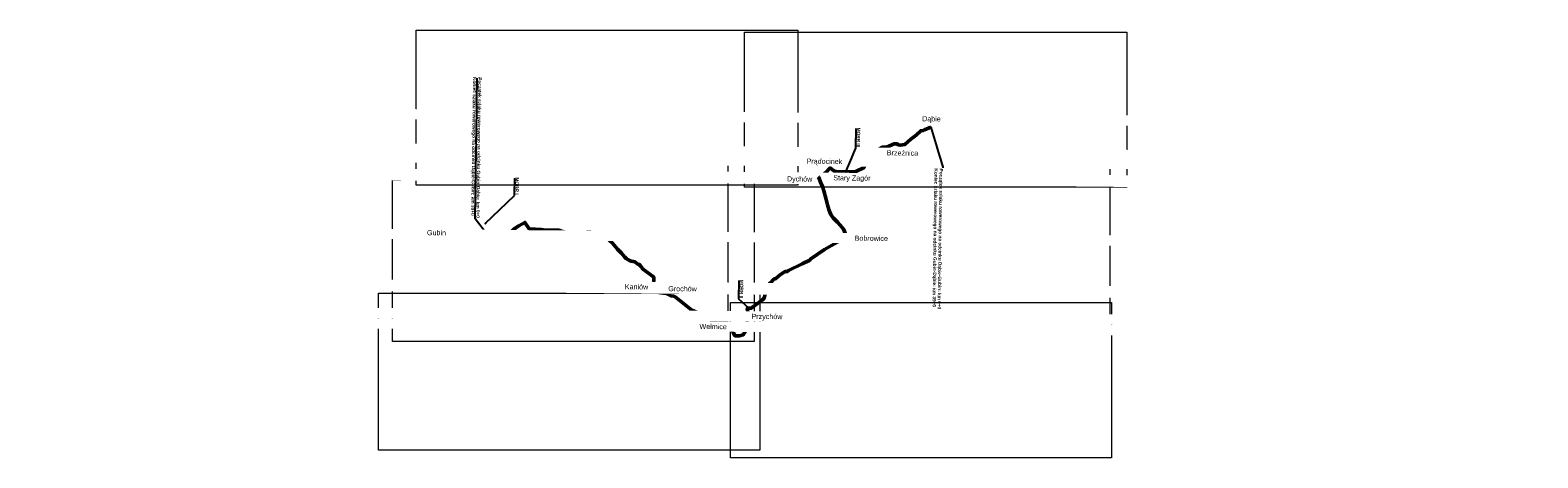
# Model space of a CAD drawing. Header units: millimetres. Extents: x -32728 to 13651, y -21222 to 1549.
# Tile 4 of 19: x -324 to 563, y 1298 to 1549. Entities that reach past the tile are written whole.
import ezdxf
from ezdxf import colors
from ezdxf.entities.mleader import LeaderData, LeaderLine
from ezdxf.math import Vec2, Vec3

# ---------------------------------------------------------------- set-up
doc = ezdxf.new("R2010")
doc.units = ezdxf.units.MM
doc.header["$XCLIPFRAME"] = 2
for name, color, linetype, lineweight in [('1 podklady', 252, 'Continuous', 5), ('8 orientacja lokalizacja', 1, 'Continuous', 60), ('8 orientacja opis', 7, 'Continuous', 0)]:
    doc.layers.add(name, color=color, linetype=linetype, lineweight=lineweight)
doc.styles.add('ARIAL', font='arial.ttf')
doc.styles.get("Standard").update_dxf_attribs({"font": 'arial.ttf'})
picture_1 = doc.add_image_def('image13.png', size_in_pixel=(1874, 839))
picture_2 = doc.add_image_def('image14.png', size_in_pixel=(1867, 839))
picture_3 = doc.add_image_def('image15.png', size_in_pixel=(1872, 832))
picture_4 = doc.add_image_def('image16.png', size_in_pixel=(1870, 833))
picture_5 = doc.add_image_def('image17.png', size_in_pixel=(1865, 824))
picture_6 = doc.add_image_def('image18.png', size_in_pixel=(1864, 830))

# ---------------------------------------------------------------- blocks, each defined once
blk = doc.blocks.new('_BoxFilled')
at = {"color": 0, "linetype": 'ByBlock', "lineweight": -2}
blk.add_line((-0.5, 0), (-1, 0), dxfattribs=at)
at = {"color": 0, "linetype": 'ByBlock'}
blk.add_solid([(-0.5, 0.5), (0.5, 0.5), (-0.5, -0.5), (0.5, -0.5)], dxfattribs=at)

msp = doc.modelspace()

# ---------------------------------------------------------------- linework, layer by layer
at = {"layer": '8 orientacja lokalizacja', "color": 210, "lineweight": 50}
for points in [[(139.697, 1462.998), (140.188, 1463.018), (141.114, 1463.209), (142.168, 1463.72), (143.19, 1464.55), (144.052, 1465.349), (146.702, 1468.158), (147.915, 1467.169), (149.352, 1466.179), (151.364, 1465.955), (153.152, 1465.828), (154.653, 1465.828), (160.496, 1465.828), (161.805, 1466.019), (166.658, 1468.35), (167.041, 1469.212), (167.01, 1472.15), (167.935, 1474.289), (169.277, 1474.608), (173.459, 1477.961), (177.259, 1480.292), (179.845, 1480.483), (184.347, 1482.367), (186.167, 1482.335), (186.774, 1481.665), (187.987, 1481.505), (190.733, 1482.048), (194.246, 1485.177), (197.247, 1487.38), (199.961, 1490.094), (201.366, 1490.254), (202.292, 1490.605), (205.9, 1492.106)], [(-54.819, 1428.834), (-49.415, 1427.618), (-48.554, 1427.635), (-47.439, 1427.804), (-43.909, 1429.087), (-40.532, 1430.658), (-38.742, 1432.499), (-37.374, 1433.495), (-36.411, 1434.171), (-32.831, 1436.113), (-30.382, 1432.279), (-29.861, 1432.239), (-23.348, 1431.915), (-20.967, 1431.466), (-16.525, 1431.483), (-12.885, 1431.499), (-11.315, 1431.043), (-9.491, 1430.654), (-6.062, 1429.27), (-1.755, 1429.709), (0.812, 1429.557), (3.649, 1430.267), (5.619, 1430.492), (5.619, 1430.492), (5.619, 1430.492), (5.619, 1430.492), (5.882, 1429.186), (14.575, 1427.287), (16.758, 1425.708), (18.592, 1423.943), (21.634, 1420.413), (23.957, 1418.068), (25.884, 1415.56), (26.743, 1414.91), (28.601, 1413.725), (29.69, 1413.387), (30.981, 1413.082), (31.78, 1412.951), (32.665, 1412.371), (33.579, 1411.558), (34.406, 1411.384), (35.002, 1410.702), (35.405, 1410.102), (35.869, 1409.768), (36.203, 1408.955), (42.996, 1403.934), (42.865, 1398.883), (42.328, 1398.128), (42.415, 1397.112), (42.459, 1396.256), (42.691, 1395.443), (47.19, 1394.747), (50.194, 1394.195), (53.024, 1392.962), (54.679, 1392.758), (55.622, 1392.337), (65.262, 1384.525), (69.268, 1382.812), (73.042, 1382.638), (73.042, 1381.593), (75.126, 1379.198), (84.531, 1377.642), (85.506, 1377.317), (86.528, 1376.853), (87.318, 1376.179), (87.991, 1375.343), (90.708, 1369.445), (93.402, 1369.422), (95.538, 1369.909), (97.094, 1372.464), (97.768, 1375.668), (98.302, 1383.703), (98.093, 1384.423), (97.93, 1385.468), (98.952, 1385.561), (100.252, 1385.561), (106.953, 1390.546), (107.809, 1391.591), (108.129, 1392.273), (108.501, 1393.846), (109.319, 1398.096), (110.257, 1398.955), (111.035, 1399.972), (111.574, 1400.551), (113.58, 1402.63), (114.762, 1403.141), (117.412, 1405.504), (120.318, 1407.228), (121.467, 1407.164), (122.138, 1407.898), (130.312, 1411.762), (134.814, 1413.933), (135.293, 1414.731), (143.467, 1420.064), (147.494, 1422.438)]]:
    msp.add_lwpolyline(points, dxfattribs=at)

# ---------------------------------------------------------------- texts
at = {"layer": '8 orientacja opis', "insert": (-439.995, 1434.703), "char_height": 3, "attachment_point": 1, "rotation": 359.490575}
msp.add_mtext_dynamic_manual_height_columns('\\pxqc;Gubin', width=710.3555, gutter_width=1, heights=[-3.102], dxfattribs=at)

# ---------------------------------------------------------------- pictures from other files: only their frames are drawn
at = {"layer": '1 podklady'}
image = msp.add_image(picture_2, insert=(-96.815, 1454.791), size_in_units=(224.513, 100.892), rotation=0, dxfattribs=at)
image.set_boundary_path([(-0.5, 52.864), (1866.5, 811.963)])
image = msp.add_image(picture_3, insert=(96.138, 1454.073), size_in_units=(225.114, 100.051), rotation=0, dxfattribs=at)
image.set_boundary_path([(1.714, 49.02), (1871.5, 807.734)])
image = msp.add_image(picture_4, insert=(86.349, 1375.135), size_in_units=(224.873, 100.171), rotation=0, dxfattribs=at)
image.set_boundary_path([(3.38, 40.953), (1869.5, 807.35)])
image = msp.add_image(picture_1, insert=(-123.388, 1365.995), size_in_units=(225.354, 100.892), rotation=0, dxfattribs=at)
image.set_boundary_path([(104.741, 46.693), (1873.5, 838.5)])
image = msp.add_image(picture_6, insert=(-118.892, 1299.2), size_in_units=(224.152, 99.81), rotation=0, dxfattribs=at)
image.set_boundary_path([(-0.5, 36.828), (1863.5, 806.109)])
image = msp.add_image(picture_5, insert=(87.877, 1294.837), size_in_units=(224.272, 99.089), rotation=0, dxfattribs=at)
image.set_boundary_path([(1.874, 41.364), (1864.5, 801.097)])

# ---------------------------------------------------------------- next in the draw order: texts
at = {"layer": '8 orientacja opis', "char_height": 3, "attachment_point": 1, "rotation": 359.490575, "bg_fill": 2}
for s, heights, insert in [('\\pxqc;Dąbie', [-3.88], (-148.835, 1501.715)), ('\\pxqc;Dychów', [-3.898], (-226.397, 1466.344)), ('\\pxqc;Kaniów', [-3.065], (-322.335, 1402.873)), ('\\pxqc;Wełmice', [-3.049], (-277.267, 1379.471))]:
    msp.add_mtext_dynamic_manual_height_columns(s, width=710.3555, gutter_width=1, heights=heights, dxfattribs=dict(at, insert=insert))

# ---------------------------------------------------------------- next in the draw order: texts
for s, heights, insert in [('\\pxqc;Prądocinek', [-3.88], (-211.816, 1476.73)), ('\\pxqc;Grochów', [-3.102], (-295.274, 1401.708))]:
    msp.add_mtext_dynamic_manual_height_columns(s, width=710.3555, gutter_width=1, heights=heights, dxfattribs=dict(at, insert=insert))

# ---------------------------------------------------------------- next in the draw order: texts
for s, heights, insert in [('\\pxqc;Stary Zagór', [-3.933], (-195.645, 1466.925)), ('\\pxqc;Przychów', [-3.898], (-245.589, 1385.382))]:
    msp.add_mtext_dynamic_manual_height_columns(s, width=710.3555, gutter_width=1, heights=heights, dxfattribs=dict(at, insert=insert))

# ---------------------------------------------------------------- next in the draw order: linework, layer by layer
at = {"layer": '8 orientacja lokalizacja', "color": 210, "lineweight": 50}
msp.add_lwpolyline([(147.494, 1422.438), (152.712, 1425.456), (155.487, 1427.035), (155.51, 1428.494), (155.487, 1429.762), (155.08, 1430.838), (154.506, 1432.035), (153.836, 1433.015), (152.377, 1434.642), (150.965, 1436.197), (148.573, 1438.852), (147.927, 1439.594), (147.162, 1440.67), (146.492, 1442.154), (145.846, 1443.708), (145.152, 1446.412), (144.363, 1449.593), (142.999, 1454.617), (142.186, 1457.153), (141.109, 1459.712), (139.961, 1462.439), (139.697, 1462.998)], dxfattribs=at)

# ---------------------------------------------------------------- next in the draw order: texts
at = {"layer": '8 orientacja opis', "insert": (-165.869, 1481.652), "char_height": 3, "attachment_point": 1, "rotation": 359.490575, "bg_fill": 2}
msp.add_mtext_dynamic_manual_height_columns('\\pxqc;Brzeźnica', width=710.3555, gutter_width=1, heights=[-3.065], dxfattribs=at)

# ---------------------------------------------------------------- next in the draw order: leaders
at = {"layer": '8 orientacja opis', "color": 6}
ml = msp.add_multileader_mtext('Standard', dxfattribs=at)
ml.set_content('{\\fArial|b1|i0|c0|p34;MORR I\\fArial|b1|i0|c238|p34;I}', color=6, style='ARIAL')
ml.set_leader_properties(color=256)
ml.set_arrow_properties(name='BOXFILLED')
ml.build(insert=Vec2(0, 0))
ml.multileader.update_dxf_attribs({"has_text_frame": 1, "text_left_attachment_type": 0, "text_right_attachment_type": 6, "text_bottom_attachment_type": 10, "dogleg_length": 0.36, "arrow_head_size": 0})
ctx = ml.context
ctx.base_point, ctx.char_height, ctx.arrow_head_size, ctx.landing_gap_size, ctx.plane_origin, ctx.plane_x_axis, ctx.plane_y_axis = Vec3(95.65, 1402.793), 2, 0, 0.5, Vec3(231.6, 1442.045), Vec3(-0.0138598, -0.9999039), Vec3(0.9999039, -0.0138598)
ctx.left_attachment, ctx.right_attachment, ctx.top_attachment = 0, 6, 10
notes = []
notes.append((ctx, [(0, (1, 1, 0), (93.086, 1390.982), (0.0138598, 0.9999039), 0.36, [(0, [(98.952, 1385.561)], 256, [])])]))
ctx.mtext.insert, ctx.mtext.text_direction, ctx.mtext.rotation, ctx.mtext.line_spacing_factor, ctx.mtext.flow_direction = Vec3(95.643, 1402.294), Vec3(-0.0138598, -0.9999039), 4.6985288, 0.9, 5
for ctx, leaders in notes:
    for number, flags, end, landing, length, lines in leaders:
        leader = LeaderData()
        leader.index, (leader.has_last_leader_line, leader.has_dogleg_vector, leader.attachment_direction) = number, flags
        leader.last_leader_point, leader.dogleg_vector, leader.dogleg_length = Vec3(end), Vec3(landing), length
        for number, points, colour, breaks in lines:
            line = LeaderLine()
            line.index, line.vertices, line.color, line.breaks = number, Vec3.list(points), colors.encode_raw_color(colour), breaks
            leader.lines.append(line)
        ctx.leaders.append(leader)

# ---------------------------------------------------------------- next in the draw order: leaders
at = {"layer": '8 orientacja opis', "color": 5}
ml = msp.add_multileader_mtext('Standard', dxfattribs=at)
ml.set_content('{\\fArial|b1|i0|c0|p34;Początek szlaku rowerowego na odcinku Gubin-Dąbie: km 0+0\\PKoniec szlaku rowerowego na odcinku Dąbie-Gubin: km 39+0}', color=5, style='ARIAL')
ml.set_leader_properties(color=256)
ml.set_arrow_properties(name='BOXFILLED')
ml.build(insert=Vec2(0, 0))
ml.multileader.update_dxf_attribs({"has_text_frame": 1, "text_left_attachment_type": 0, "text_right_attachment_type": 6, "text_bottom_attachment_type": 10, "dogleg_length": 0.36, "arrow_head_size": 0})
ctx = ml.context
ctx.base_point, ctx.char_height, ctx.arrow_head_size, ctx.landing_gap_size, ctx.plane_origin, ctx.plane_x_axis, ctx.plane_y_axis = Vec3(-58.309, 1522.064), 2, 0, 0.5, Vec3(-54.039, 1441.002), Vec3(-0.0138598, -0.9999039), Vec3(0.9999039, -0.0138598)
ctx.left_attachment, ctx.right_attachment, ctx.top_attachment = 0, 6, 10
notes = []
notes.append((ctx, [(0, (1, 1, 0), (-62.059, 1438.257), (0.0138598, 0.9999039), 0.36, [(0, [(-54.819, 1428.834)], 0, [])])]))
ctx.mtext.insert, ctx.mtext.text_direction, ctx.mtext.rotation, ctx.mtext.line_spacing_factor, ctx.mtext.flow_direction = Vec3(-58.316, 1521.564), Vec3(-0.0138598, -0.9999039), 4.6985288, 0.9, 5
at = {"layer": '8 orientacja opis', "color": 6}
ml = msp.add_multileader_mtext('Standard', dxfattribs=at)
ml.set_content('{\\fArial|b1|i0|c0|p34;MORR I\\fArial|b1|i0|c238|p34;II}', color=6, style='ARIAL')
ml.set_leader_properties(color=256)
ml.set_arrow_properties(name='BOXFILLED')
ml.build(insert=Vec2(0, 0))
ml.multileader.update_dxf_attribs({"has_text_frame": 1, "text_left_attachment_type": 0, "text_right_attachment_type": 6, "text_bottom_attachment_type": 10, "dogleg_length": 0.36, "arrow_head_size": 0})
ctx = ml.context
ctx.base_point, ctx.char_height, ctx.arrow_head_size, ctx.landing_gap_size, ctx.plane_origin, ctx.plane_x_axis, ctx.plane_y_axis = Vec3(164.436, 1492.36), 2, 0, 0.5, Vec3(300.365, 1530.059), Vec3(-0.0138598, -0.9999039), Vec3(0.9999039, -0.0138598)
ctx.left_attachment, ctx.right_attachment, ctx.top_attachment = 0, 6, 10
notes.append((ctx, [(1, (1, 1, 0), (161.862, 1479.773), (0.0138598, 0.9999039), 0.36, [(0, [(155.918, 1465.828)], 256, [])])]))
ctx.mtext.insert, ctx.mtext.text_direction, ctx.mtext.rotation, ctx.mtext.line_spacing_factor, ctx.mtext.flow_direction = Vec3(164.43, 1491.86), Vec3(-0.0138598, -0.9999039), 4.6985288, 0.9, 5
at = {"layer": '8 orientacja opis', "color": 5}
ml = msp.add_multileader_mtext('Standard', dxfattribs=at)
ml.set_content('{\\fArial|b1|i0|c0|p34;Początek szlaku rowerowego na odcinku Dąbie-Gubin: km 0+0\\PKoniec szlaku rowerowego na odcinku Gubin-Dąbie: km 39+0}', color=5, style='ARIAL')
ml.set_leader_properties(color=256)
ml.set_arrow_properties(name='BOXFILLED')
ml.build(insert=Vec2(0, 0))
ml.multileader.update_dxf_attribs({"has_text_frame": 1, "text_left_attachment_type": 0, "text_right_attachment_type": 6, "text_bottom_attachment_type": 10, "dogleg_length": 0.36, "arrow_head_size": 0})
ctx = ml.context
ctx.base_point, ctx.char_height, ctx.arrow_head_size, ctx.landing_gap_size, ctx.plane_origin, ctx.plane_x_axis, ctx.plane_y_axis = Vec3(213.086, 1468.316), 2, 0, 0.5, Vec3(217.313, 1384.147), Vec3(-0.0138598, -0.9999039), Vec3(0.9999039, -0.0138598)
ctx.left_attachment, ctx.right_attachment, ctx.top_attachment = 0, 6, 10
notes.append((ctx, [(0, (1, 1, 0), (213.091, 1468.676), (-0.0138598, -0.9999039), 0.36, [(0, [(205.9, 1492.106)], 256, [])])]))
ctx.mtext.insert, ctx.mtext.text_direction, ctx.mtext.rotation, ctx.mtext.line_spacing_factor, ctx.mtext.flow_direction = Vec3(213.079, 1467.816), Vec3(-0.0138598, -0.9999039), 4.6985288, 0.9, 5
for ctx, leaders in notes:
    for number, flags, end, landing, length, lines in leaders:
        leader = LeaderData()
        leader.index, (leader.has_last_leader_line, leader.has_dogleg_vector, leader.attachment_direction) = number, flags
        leader.last_leader_point, leader.dogleg_vector, leader.dogleg_length = Vec3(end), Vec3(landing), length
        for number, points, colour, breaks in lines:
            line = LeaderLine()
            line.index, line.vertices, line.color, line.breaks = number, Vec3.list(points), colors.encode_raw_color(colour), breaks
            leader.lines.append(line)
        ctx.leaders.append(leader)

# ---------------------------------------------------------------- next in the draw order: texts
at = {"layer": '8 orientacja opis', "insert": (-184.233, 1431.406), "char_height": 3, "attachment_point": 1, "rotation": 359.490575, "bg_fill": 2}
msp.add_mtext_dynamic_manual_height_columns('\\pxqc;Bobrowice', width=710.3555, gutter_width=1, heights=[-3.049], dxfattribs=at)

# ---------------------------------------------------------------- next in the draw order: leaders
at = {"layer": '8 orientacja opis', "color": 6}
ml = msp.add_multileader_mtext('Standard', dxfattribs=at)
ml.set_content('{\\fArial|b1|i0|c0|p34;MORR I}', color=6, style='ARIAL')
ml.set_leader_properties(color=256)
ml.set_arrow_properties(name='BOXFILLED')
ml.build(insert=Vec2(0, 0))
ml.multileader.update_dxf_attribs({"has_text_frame": 1, "text_left_attachment_type": 0, "text_right_attachment_type": 6, "text_bottom_attachment_type": 10, "dogleg_length": 0.36, "arrow_head_size": 0})
ctx = ml.context
ctx.base_point, ctx.char_height, ctx.arrow_head_size, ctx.landing_gap_size, ctx.plane_origin, ctx.plane_x_axis, ctx.plane_y_axis = Vec3(-36.396, 1463.059), 2, 0, 0.5, Vec3(99.554, 1502.31), Vec3(-0.0138598, -0.9999039), Vec3(0.9999039, -0.0138598)
ctx.left_attachment, ctx.right_attachment, ctx.top_attachment = 0, 6, 10
notes = []
notes.append((ctx, [(1, (1, 1, 0), (-38.95, 1452.024), (0.0138598, 0.9999039), 0.36, [(0, [(-56.132, 1435.405)], 256, [])])]))
ctx.mtext.insert, ctx.mtext.text_direction, ctx.mtext.rotation, ctx.mtext.line_spacing_factor, ctx.mtext.flow_direction = Vec3(-36.403, 1462.559), Vec3(-0.0138598, -0.9999039), 4.6985288, 0.9, 5
for ctx, leaders in notes:
    for number, flags, end, landing, length, lines in leaders:
        leader = LeaderData()
        leader.index, (leader.has_last_leader_line, leader.has_dogleg_vector, leader.attachment_direction) = number, flags
        leader.last_leader_point, leader.dogleg_vector, leader.dogleg_length = Vec3(end), Vec3(landing), length
        for number, points, colour, breaks in lines:
            line = LeaderLine()
            line.index, line.vertices, line.color, line.breaks = number, Vec3.list(points), colors.encode_raw_color(colour), breaks
            leader.lines.append(line)
        ctx.leaders.append(leader)

doc.saveas('drawing.dxf')
